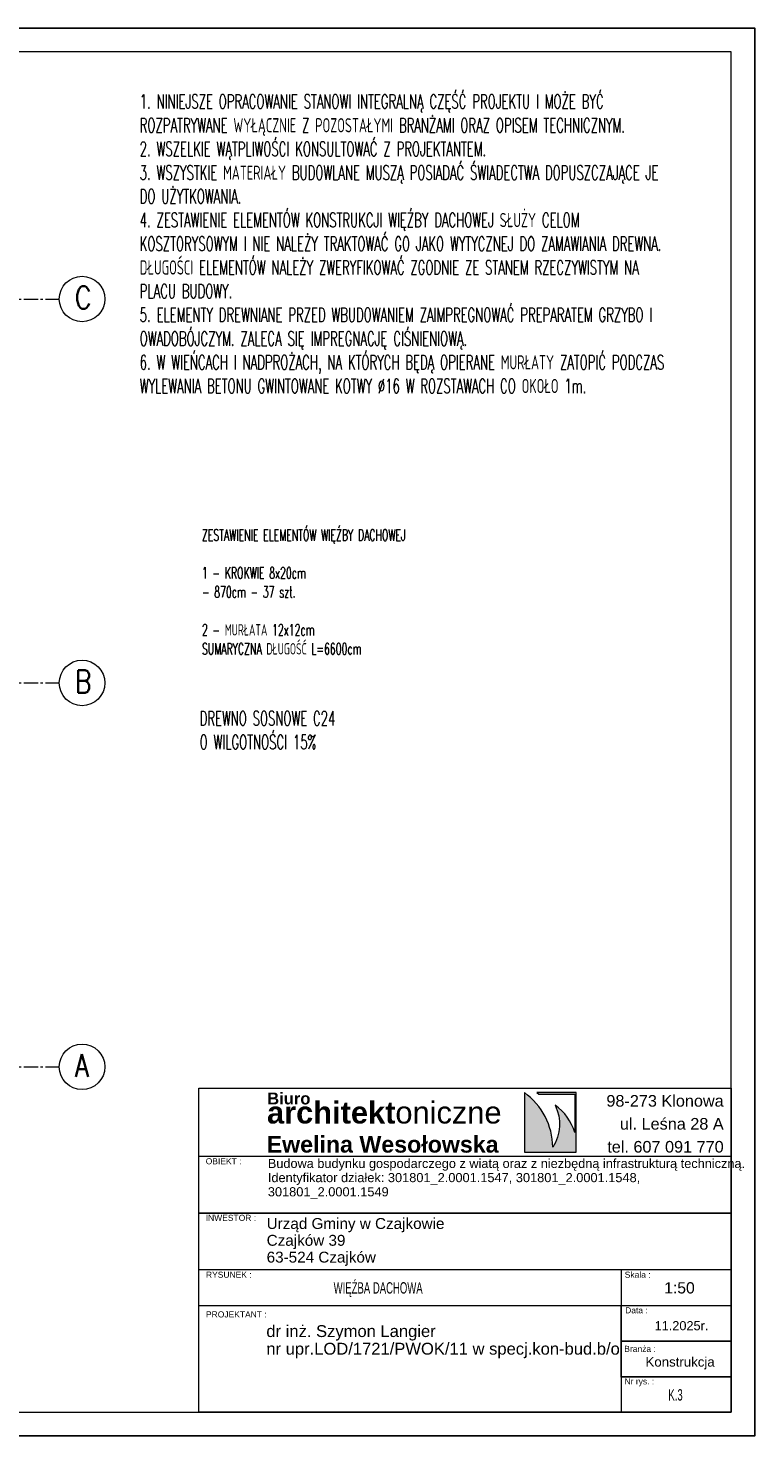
# Model space of a CAD drawing. Header units: centimetres. Extents: x 125945 to 146944, y 20629 to 31773.
# Tile 80 of 80: x 143768 to 144534, y 30288 to 31773. Entities that reach past the tile are written whole.
import ezdxf
from ezdxf.enums import TextEntityAlignment as Align

# ---------------------------------------------------------------- set-up
doc = ezdxf.new("R2010")
doc.units = ezdxf.units.CM
doc.linetypes.add('CENTER2', pattern=[28.575, 19.05, -3.175, 3.175, -3.175])
for name, color, linetype, lineweight in [('7TYTUŁY_Nr_pióra__10_Nr_pióra__134', 255, 'Continuous', 0), ('7TYTUŁY_Nr_pióra__181_Nr_pióra__7', 7, 'Continuous', 13), ('7TYTUŁY_Nr_pióra__201_Nr_pióra__7', 7, 'Continuous', 13), ('e-cad_cienkie', 88, 'Continuous', 15), ('e-cad_opisy', 7, 'Continuous', 15), ('e-cad_osie', 172, 'CENTER2', 9), ('Opisy - Tekst_Nr_pióra__1_Nr_pióra__1', 7, 'Continuous', 13), ('Opisy - Tekst_Nr_pióra__1_Nr_pióra__7', 7, 'Continuous', 13), ('przerywana_Nr_pióra__1_Nr_pióra__7', 7, 'Continuous', 13), ('Rysunek 2D - Ogólne_Nr_pióra__1_Nr_pióra__7', 7, 'Continuous', 13)]:
    doc.layers.add(name, color=color, linetype=linetype, lineweight=lineweight)
doc.layers.add('BS_txc', color=1, linetype='Continuous')
doc.layers.add('BZ_prs', color=2, linetype='Continuous')
doc.styles.add('Arial', font='arial.ttf')
doc.styles.add('e-cad_1', font='simplex.shx', dxfattribs={"width": 0.6})
doc.styles.add('e-cad_2', font='simplex.shx', dxfattribs={"width": 0.8})
doc.styles.add('STYL_AUTOMATYCZNY_1', font='arial.ttf')
doc.styles.add('STYL_AUTOMATYCZNY_2', font='arial.ttf')
doc.styles.add('STYL_AUTOMATYCZNY_5', font='txt')

# ---------------------------------------------------------------- blocks, each defined once
blk = doc.blocks.new('ccc')
at = {"layer": 'BZ_prs', "style": 'Arial'}
for tag, width, p in [('REWIZJA', 1.5, (-194.8, 113.7)), ('NUMER', 0.8, (-349.1, 114.2))]:
    blk.add_attdef(tag, text='', height=69.6, dxfattribs=dict(at, width=width)).set_placement(p, align=Align.MIDDLE)

msp = doc.modelspace()

# ---------------------------------------------------------------- hatches: boundary and pattern name
at = {"layer": 'Rysunek 2D - Ogólne_Nr_pióra__1_Nr_pióra__7', "linetype": 'Continuous', "lineweight": 13}
msp.add_hatch(color=7, dxfattribs=at).paths.add_polyline_path([(144320.75, 30592.2, 0.2395378), (144290.75, 30649.9), (144290.75, 30587), (144345.26, 30587), (144345.26, 30649.9), (144303.85, 30649.9), (144306.1, 30648.3), (144343.83, 30648.3), (144343.83, 30607.61, 0.1738634), (144323.29, 30636.59, -0.2581487)])

# ---------------------------------------------------------------- linework, layer by layer
at = {"layer": '7TYTUŁY_Nr_pióra__10_Nr_pióra__134', "color": 255, "linetype": 'Continuous', "lineweight": 0, "flags": 128}
msp.add_lwpolyline([(144392.84, 30350.27), (144508.77, 30350.27), (144508.77, 30387.49), (144392.84, 30387.49)], close=True, dxfattribs=at)
at = {"layer": '7TYTUŁY_Nr_pióra__181_Nr_pióra__7', "color": 7, "linetype": 'Continuous', "lineweight": 13, "flags": 128}
msp.add_lwpolyline([(144508.77, 30312.77), (143947.61, 30312.77), (143947.61, 30654.39), (144508.77, 30654.39)], close=True, dxfattribs=at)
at = {"layer": '7TYTUŁY_Nr_pióra__201_Nr_pióra__7', "color": 7, "linetype": 'Continuous', "lineweight": 13, "flags": 128}
for points in [[(144508.77, 30522.77), (143947.61, 30522.77), (143947.61, 30582.77), (144508.77, 30582.77)], [(144508.77, 30462.77), (143947.61, 30462.77), (143947.61, 30522.77), (144508.77, 30522.77)], [(144392.84, 30312.77), (144508.77, 30312.77), (144508.77, 30462.77), (144392.84, 30462.77)], [(144508.77, 30312.77), (143947.61, 30312.77), (143947.61, 30425.27), (144508.77, 30425.27)], [(144508.77, 30387.49), (144392.84, 30387.49), (144392.84, 30425.27), (144508.77, 30425.27)], [(144508.77, 30349.72), (144392.84, 30349.72), (144392.84, 30387.49), (144508.77, 30387.49)]]:
    msp.add_lwpolyline(points, close=True, dxfattribs=at)
at = {"layer": 'Defpoints'}
msp.add_lwpolyline([(140133.77, 30287.77), (144533.77, 30287.77), (144533.77, 31772.77), (140133.77, 31772.77)], close=True, dxfattribs=at)
at = {"layer": 'e-cad_cienkie'}
msp.add_lwpolyline([(140283.77, 30312.77), (144508.77, 30312.77), (144508.77, 31747.77), (140283.77, 31747.77)], close=True, dxfattribs=at)
at = {"layer": 'e-cad_opisy'}
for centre in [(143824.44, 31487.02), (143824.44, 31082.02), (143824.44, 30677.02)]:
    msp.add_circle(centre, 24, dxfattribs=at)
at = {"layer": 'e-cad_osie', "ltscale": 0.8}
for p, q in [((140379.62, 31487.02), (143800.44, 31487.02)), ((140379.62, 31082.02), (143800.44, 31082.02)), ((140379.62, 30677.02), (143800.44, 30677.02))]:
    msp.add_line(p, q, dxfattribs=at)
at = {"layer": 'Rysunek 2D - Ogólne_Nr_pióra__1_Nr_pióra__7', "color": 7, "linetype": 'Continuous', "lineweight": 13, "flags": 128}
msp.add_lwpolyline([(144320.75, 30592.2, 0.2395378), (144290.75, 30649.9), (144290.75, 30587), (144345.26, 30587), (144345.26, 30649.9), (144303.85, 30649.9), (144306.1, 30648.3), (144343.83, 30648.3), (144343.83, 30607.61, 0.1738634), (144323.29, 30636.59, -0.2581487)], format="xyb", close=True, dxfattribs=at)

# ---------------------------------------------------------------- block references
at = {"layer": 'BS_txc'}
ref = msp.add_blockref('ccc', (144508.77, 30312.77), dxfattribs=dict(at, xscale=0.4, yscale=0.4, zscale=0.4))
ref.add_attrib('NUMER', 'K.3', dxfattribs={"layer": 'BZ_prs', "height": 12, "style": 'Arial', "width": 0.6}).set_placement((144450.17, 30331.01), align=Align.MIDDLE)
ref.add_attrib('REWIZJA', 'WIĘŹBA DACHOWA', dxfattribs={"layer": 'BZ_prs', "height": 12, "style": 'Arial', "width": 0.6}).set_placement((144136.61, 30443.57), align=Align.MIDDLE)

# ---------------------------------------------------------------- texts
at = {"layer": 'e-cad_opisy', "ltscale": 2, "style": 'e-cad_2', "width": 0.8}
for s, p in [('C', (143816.94, 31476.52)), ('B', (143816.94, 31071.52)), ('A', (143816.94, 30666.52))]:
    msp.add_text(s, height=24, dxfattribs=at).set_placement(p)
at = {"layer": 'e-cad_opisy', "ltscale": 4, "attachment_point": 1, "style": 'e-cad_1'}
for s, insert, char_height, width in [('1. NINIEJSZE OPRACOWANIE STANOWI INTEGRALNĄ CZĘŚĆ PROJEKTU I MOŻE BYĆ ROZPATRYWANE WYŁĄCZNIE Z POZOSTAŁYMI BRANŻAMI ORAZ OPISEM TECHNICZNYM. \\P2. WSZELKIE WĄTPLIWOŚCI KONSULTOWAĆ Z PROJEKTANTEM.\\P3. WSZYSTKIE MATERIAŁY BUDOWLANE MUSZĄ POSIADAĆ ŚWIADECTWA DOPUSZCZAJĄCE JE DO UŻYTKOWANIA. \\P4. ZESTAWIENIE ELEMENTÓW KONSTRUKCJI WIĘŹBY DACHOWEJ SŁUŻY CELOM KOSZTORYSOWYM I NIE NALEŻY TRAKTOWAĆ GO JAKO WYTYCZNEJ DO ZAMAWIANIA DREWNA. DŁUGOŚCI ELEMENTÓW NALEŻY ZWERYFIKOWAĆ ZGODNIE ZE STANEM RZECZYWISTYM NA PLACU BUDOWY. \\P5. ELEMENTY DREWNIANE PRZED WBUDOWANIEM ZAIMPREGNOWAĆ PREPARATEM GRZYBO I OWADOBÓJCZYM. ZALECA SIĘ IMPREGNACJĘ CIŚNIENIOWĄ.\\P6. W WIEŃCACH I NADPROŻACH, NA KTÓRYCH BĘDĄ OPIERANE MURŁATY ZATOPIĆ PODCZAS WYLEWANIA BETONU GWINTOWANE KOTWY Ø16 W ROZSTAWACH CO OKOŁO 1m.', (143885.23, 31702.84), 15, 602.2342), ('ZESTAWIENIE ELEMENTÓW WIĘŹBY DACHOWEJ\\P\\P1 - KROKWIE 8x20cm\\P- 870cm - 37 szt.\\P\\P2 - MURŁATA 12x12cm\\PSUMARYCZNA DŁUGOŚĆ L=6600cm', (143950.83, 31244.04), 12, 578.9192), ('DREWNO SOSNOWE C24\\PO WILGOTNOŚCI 15%', (143948.39, 31052.12), 15, 549.898)]:
    msp.add_mtext(s, dxfattribs=dict(at, insert=insert, char_height=char_height, width=width))
at = {"layer": 'Opisy - Tekst_Nr_pióra__1_Nr_pióra__1', "color": 7, "linetype": 'Continuous', "lineweight": 13, "insert": (144020.31, 30579.94), "char_height": 9.6, "width": 499.4477, "attachment_point": 1, "line_spacing_factor": 0.931879, "style": 'STYL_AUTOMATYCZNY_1'}
msp.add_mtext('\\A1;\\pxql,t234.347917;{\\fArial|b0|i0|c238|p0;Budowa budynku gospodarczego z wiatą oraz z niezbędną infrastrukturą techniczną.\\P\\H1.004933x;Identyfikator działek: 301801_2.0001.1547, 301801_2.0001.1548, \\P301801_2.0001.1549}', dxfattribs=at)
at = {"layer": 'Opisy - Tekst_Nr_pióra__1_Nr_pióra__7', "color": 7, "linetype": 'Continuous', "lineweight": 13, "attachment_point": 1, "style": 'STYL_AUTOMATYCZNY_2'}
for s, insert, char_height in [('\\A1;{\\pql;\\pt2250.09;\\fArial|b1|i0|c238|p0;\\W1.000000;Biuro }', (144019.63, 30649.9), 12.5), ('\\A1;{\\pql;\\pt2249.98;\\fArial|b1|i0|c238|p0;\\W1.000000;architekt\\fArial|b0|i0|c238|p0;\\W1.000000;oniczne }', (144019.43, 30640.49), 23.25), ('\\A1;{\\pql;\\pt2250.18;\\fArial|b1|i0|c238|p0;\\W1.000000;Ewelina Wesołowska}', (144019.07, 30604.05), 17.5)]:
    msp.add_mtext(s, dxfattribs=dict(at, insert=insert, char_height=char_height))
at = {"layer": 'Opisy - Tekst_Nr_pióra__1_Nr_pióra__7', "color": 7, "linetype": 'Continuous', "lineweight": 13, "style": 'STYL_AUTOMATYCZNY_1'}
for s, insert, char_height, attachment_point, line_spacing_factor in [('\\A1;{\\pqr;\\pt2250.64;\\fArial|b0|i0|c238|p0;\\W1.000000;98-273 Klonowa\\P\\pqr;\\pt2250.64;\\fArial|b0|i0|c238|p0;\\W1.000000;ul. Leśna 28 A\\P\\pqr;\\pt2250.64;\\fArial|b0|i0|c238|p0;\\W1.000000;tel. 607 091 770}', (144500.93, 30647.28), 12.25, 3, 1.185962), ('\\A1;{\\pql;\\pt2250.85;\\fArial|b0|i0|c238|p0;\\W1.000000;Urząd Gminy w Czajkowie\\P\\pql;\\pt2250.85;\\fArial|b0|i0|c238|p0;\\W1.000000;Czajków 39\\P\\pql;\\pt2250.85;\\fArial|b0|i0|c238|p0;\\W1.000000;63-524 Czajków}', (144019.07, 30517.52), 11.5, 1, 0.925461), ('{\\C256;dr inż. Szymon Langier}', (144018.74, 30404.52), 12.5, 1, 0.921422), ('{\\C256;nr upr.LOD/1721/PWOK/11 w specj.kon-bud.b/o}', (144018.74, 30385.93), 12.5, 1, 0.921422)]:
    msp.add_mtext(s, dxfattribs=dict(at, insert=insert, char_height=char_height, attachment_point=attachment_point, line_spacing_factor=line_spacing_factor))
at = {"layer": 'przerywana_Nr_pióra__1_Nr_pióra__7', "color": 7, "linetype": 'Continuous', "lineweight": 13, "attachment_point": 7, "style": 'STYL_AUTOMATYCZNY_5'}
for s, insert, char_height in [('\\A1;{\\pql;\\fArial Unicode MS|b0|i0|c0|p0;\\W1.000000;OBIEKT :}', (143954.81, 30574.17), 6.4), ('\\A1;{\\pql;\\fArial Unicode MS|b0|i0|c0|p0;\\W1.000000;INWESTOR :}', (143954.81, 30514.47), 6.4), ('\\A1;{\\pql;\\fArial Unicode MS|b0|i0|c0|p0;\\W1.000000;RYSUNEK :}', (143955.09, 30454.47), 6.4), ('\\A1;{\\pql;\\fArial Unicode MS|b0|i0|c0|p0;\\W1.000000;Skala :}', (144396.58, 30454.47), 6.4), ('\\A1;{\\pql;\\fArial Unicode MS|b0|i0|c0|p0;\\W1.000000;1:50}', (144438.23, 30437.82), 11.84), ('\\A1;{\\fArial Unicode MS|b0|i0|c0|p0;PROJEKTANT :}', (143955.07, 30412.58), 6.4), ('\\A1;{\\pql;\\fArial Unicode MS|b0|i0|c0|p0;\\W1.000000;Data :}', (144397.04, 30416.92), 6.4), ('\\A1;{\\pql;\\fArial Unicode MS|b0|i0|c0|p0;\\W1.000000;1\\fArial Unicode MS|b0|i0|c0|p0;\\W1.000000;1\\fArial Unicode MS|b0|i0|c0|p0;\\W1.000000;.2025r.}', (144428.11, 30399.04), 9.6), ('\\A1;{\\pql;\\fArial Unicode MS|b0|i0|c0|p0;\\W1.000000;Branża :}', (144396.11, 30376.25), 6.4), ('\\A1;\\pxql;{\\fArial Unicode MS|b0|i0|c0|p0;Konstrukcja}', (144418.49, 30357.77), 10), ('\\A1;{\\pql;\\fArial Unicode MS|b0|i0|c0|p0;\\W1.000000;Nr rys. :}', (144396.39, 30340.11), 6.4)]:
    msp.add_mtext(s, dxfattribs=dict(at, insert=insert, char_height=char_height))

doc.saveas('drawing.dxf')
